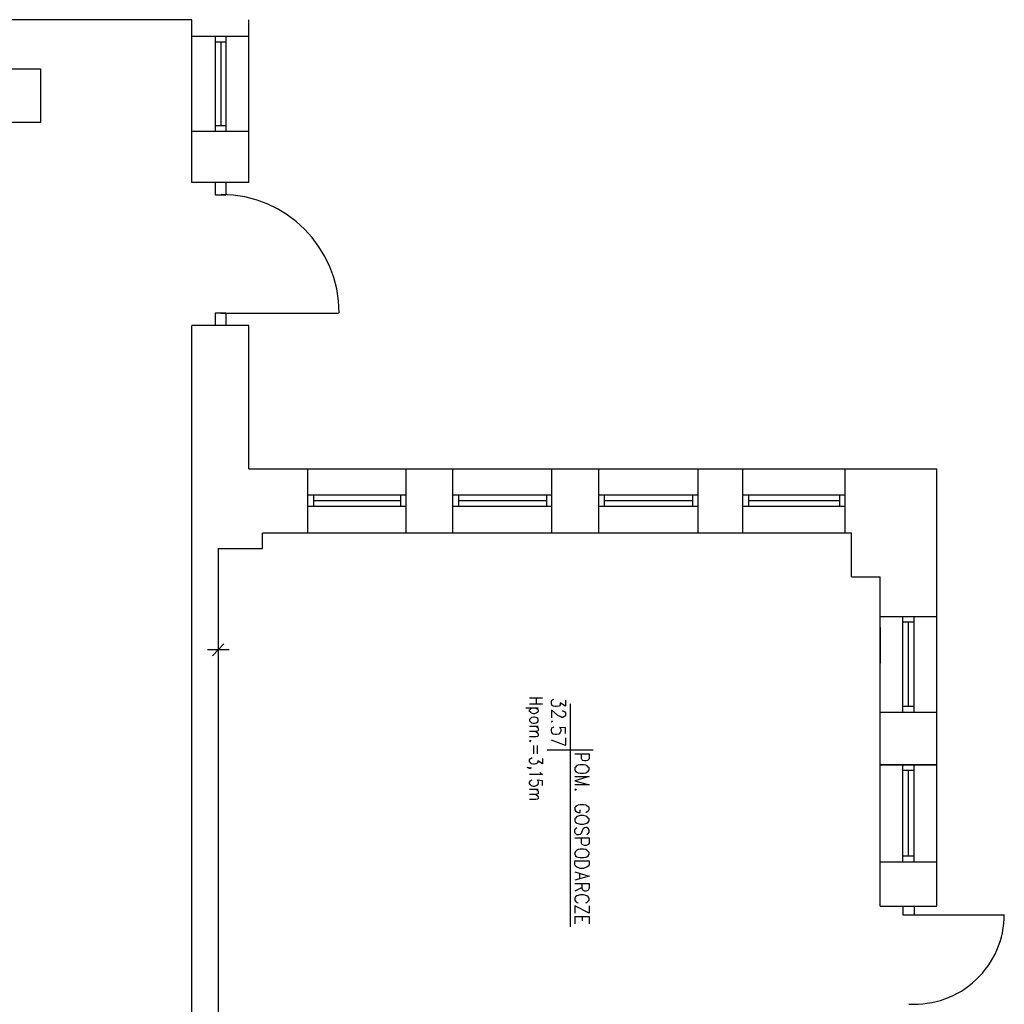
# Model space of a CAD drawing. Header units: millimetres. Extents: x -523 to 1404227, y -783705 to 1038705.
# Tile 19 of 256: x 16974 to 25811, y 20462 to 29297. Entities that reach past the tile are written whole.
import ezdxf

# ---------------------------------------------------------------- set-up
doc = ezdxf.new("R2010")
doc.units = ezdxf.units.MM
doc.linetypes.add('0.5_0.5', pattern=[1, 0.5, -0.5])
for name, color, linetype in [('PDF _0', 252, 'Continuous'), ('PDF _BA_met', 7, 'Continuous'), ('PDF _Cienka', 7, 'Continuous'), ('PDF _PG_WYMIARY', 7, 'Continuous'), ('PDF _PG_WYPOSAŻENIE', 7, 'Continuous'), ('PDF _PG_ŚCIANY_SŁUPY', 7, 'Continuous')]:
    doc.layers.add(name, color=color, linetype=linetype)

# ---------------------------------------------------------------- blocks, each defined once
blk = doc.blocks.new('A$Cc5eb5aaa')
at = {"layer": 'PDF _0', "color": 7, "lineweight": -3}
for points in [[(19042.8, 30689.4), (17366.3, 30689.4)], [(17366.3, 30689.4), (17366.3, 30249.1), (17683.8, 30249.1), (17683.8, 29766.5)], [(19042.8, 29228.8), (19042.8, 30689.4)], [(19555, 29228.8), (19555, 30689.4)], [(19042.8, 30541.2), (19555, 30541.2)], [(19250.2, 30541.2), (19250.2, 29686.1)], [(19250.2, 30490.4), (19347.6, 30490.4)], [(19301, 30490.4), (19301, 29736.9)], [(19347.6, 30541.2), (19347.6, 29686.1)], [(17683.8, 29766.5), (17366.3, 29766.5)], [(19347.6, 29736.9), (19250.2, 29736.9)], [(19555, 29686.1), (19042.8, 29686.1)], [(19555, 29228.8), (19042.8, 29228.8)], [(19250.2, 29228.8), (19250.2, 29118.8), (19347.6, 29118.8)], [(19347.6, 29228.8), (19347.6, 29118.8)], [(19347.6, 28056.1), (19250.2, 28056.1)], [(19250.2, 28056.1), (19250.2, 27946)], [(19301, 28056.1), (20359.4, 28056.1)], [(19347.6, 28056.1), (19347.6, 27946)], [(19042.8, 12065.8), (19042.8, 27946)], [(19555, 27946), (19042.8, 27946)], [(19555, 26659), (19555, 27946)], [(20084.2, 26083.3), (20084.2, 26659)], [(20964.8, 26083.3), (20964.8, 26659)], [(21384, 26083.3), (21384, 26659)], [(22273, 26083.3), (22273, 26659)], [(22696.4, 26083.3), (22696.4, 26659)], [(23585.4, 26083.3), (23585.4, 26659)], [(23987.6, 26083.3), (23987.6, 26659)], [(24906.3, 26083.3), (24906.3, 26659)], [(20964.8, 26421.9), (20084.2, 26421.9)], [(20135, 26421.9), (20135, 26320.3)], [(20914, 26371.1), (20135, 26371.1)], [(20914, 26421.9), (20914, 26320.3)], [(22273, 26421.9), (21384, 26421.9)], [(21434.8, 26421.9), (21434.8, 26320.3)], [(22226.4, 26371.1), (21434.8, 26371.1)], [(22226.4, 26421.9), (22226.4, 26320.3)], [(23585.4, 26421.9), (22696.4, 26421.9)], [(22742.9, 26421.9), (22742.9, 26320.3)], [(23534.6, 26371.1), (22742.9, 26371.1)], [(23534.6, 26421.9), (23534.6, 26320.3)], [(24906.3, 26421.9), (23987.6, 26421.9)], [(24038.4, 26421.9), (24038.4, 26320.3)], [(24855.5, 26371.1), (24038.4, 26371.1)], [(24855.5, 26421.9), (24855.5, 26320.3)], [(20964.8, 26320.3), (20084.2, 26320.3)], [(22273, 26320.3), (21384, 26320.3)], [(23585.4, 26320.3), (22696.4, 26320.3)], [(24906.3, 26320.3), (23987.6, 26320.3)], [(19279.8, 25943.5), (19677.8, 25943.5), (19677.8, 26083.3)], [(24961.4, 26083.3), (19677.8, 26083.3)], [(24961.4, 25689.5), (24961.4, 26083.3)], [(19279.8, 25943.5), (19279.8, 20389.1)], [(24961.4, 25689.5), (25219.6, 25689.5)], [(25219.6, 25333.9), (25727.6, 25333.9)], [(25422.8, 24474.5), (25422.8, 25333.9)], [(25524.4, 25283.1), (25422.8, 25283.1)], [(25473.6, 24525.3), (25473.6, 25283.1)], [(25524.4, 24474.5), (25524.4, 25333.9)], [(19182.5, 25037.6), (19377.2, 25037.6)], [(19229, 24982.5), (19330.7, 25088.4)], [(25524.4, 24525.3), (25422.8, 24525.3)], [(25219.6, 24474.5), (25727.6, 24474.5)], [(25727.6, 24004.6), (25219.6, 24004.6), (25727.6, 24004.6), (25219.6, 24004.6)], [(25422.8, 23132.4), (25422.8, 24004.6)], [(25524.4, 23953.8), (25422.8, 23953.8)], [(25473.6, 23183.2), (25473.6, 23953.8)], [(25524.4, 23132.4), (25524.4, 24004.6)], [(25524.4, 23183.2), (25422.8, 23183.2)], [(25219.6, 23132.4), (25727.6, 23132.4)], [(25219.6, 22734.5), (25727.6, 22734.5)], [(25422.8, 22734.5), (25422.8, 22658.3)], [(25524.4, 22734.5), (25524.4, 22658.3)], [(25422.8, 22658.3), (25524.4, 22658.3)], [(25473.6, 22658.3), (26328.8, 22658.3)]]:
    blk.add_lwpolyline(points, dxfattribs=at)
blk.add_arc((19304, 28059.7), 1060.5, 360, 90, dxfattribs=at)
at = {"layer": 'PDF _BA_met', "lineweight": -3}
for points in [[(22395.8, 24584.6), (22395.8, 24529.5), (22349.2, 24559.2), (22349.2, 24542.2), (22340.7, 24533.8), (22336.5, 24529.5), (22315.3, 24525.3), (22302.6, 24525.3), (22285.7, 24529.5), (22273, 24538), (22268.8, 24554.9), (22268.8, 24567.6), (22273, 24584.6), (22281.5, 24588.8), (22289.9, 24593)], [(22366.1, 24487.2), (22370.4, 24487.2), (22383.1, 24483), (22391.6, 24478.7), (22395.8, 24470.3), (22395.8, 24449.1), (22391.6, 24440.6), (22383.1, 24436.4), (22370.4, 24427.9), (22361.9, 24427.9), (22349.2, 24436.4), (22328, 24444.9), (22268.8, 24495.7), (22268.8, 24423.7)], [(22438.1, 24550.7), (22438.1, 22548.2)], [(22281.5, 24389.8), (22273, 24394), (22268.8, 24389.8), (22273, 24385.6)], [(22395.8, 24284), (22395.8, 24334.8), (22340.7, 24339), (22349.2, 24334.8), (22353.4, 24322.1), (22353.4, 24305.1), (22349.2, 24292.4), (22336.5, 24279.7), (22315.3, 24275.5), (22302.6, 24275.5), (22285.7, 24279.7), (22273, 24292.4), (22268.8, 24305.1), (22268.8, 24322.1), (22273, 24334.8), (22281.5, 24339), (22289.9, 24343.2)], [(22395.8, 24245.9), (22395.8, 24178.1), (22268.8, 24224.7)], [(22645.6, 24135.8), (22230.7, 24135.8)], [(22480.5, 24101.9), (22607.5, 24101.9), (22607.5, 24059.6), (22599, 24046.9), (22594.8, 24042.7), (22582.1, 24038.4), (22565.1, 24038.4), (22552.4, 24042.7), (22544, 24046.9), (22539.7, 24059.6), (22539.7, 24101.9)], [(22480.5, 23898.7), (22607.5, 23898.7), (22480.5, 23860.6), (22607.5, 23822.5), (22480.5, 23822.5)], [(22493.2, 23780.2), (22484.7, 23784.4), (22480.5, 23780.2), (22484.7, 23775.9)], [(22577.8, 23577), (22586.3, 23581.2), (22599, 23589.7), (22607.5, 23598.1), (22607.5, 23619.3), (22599, 23627.8), (22586.3, 23636.2), (22577.8, 23640.5), (22556.7, 23644.7), (22527, 23644.7), (22510.1, 23640.5), (22497.4, 23636.2), (22484.7, 23627.8), (22480.5, 23619.3), (22480.5, 23598.1), (22484.7, 23589.7), (22497.4, 23581.2), (22510.1, 23577), (22527, 23577), (22527, 23598.1)], [(22586.3, 23373.7), (22599, 23386.4), (22607.5, 23399.1), (22607.5, 23416.1), (22599, 23433), (22586.3, 23441.5), (22577.8, 23441.5), (22565.1, 23437.3), (22556.7, 23433), (22552.4, 23424.6), (22539.7, 23394.9), (22535.5, 23386.4), (22527, 23378), (22514.3, 23373.7), (22497.4, 23373.7), (22484.7, 23386.4), (22480.5, 23399.1), (22480.5, 23416.1), (22484.7, 23433), (22497.4, 23441.5)], [(22480.5, 23348.3), (22607.5, 23348.3), (22607.5, 23301.8), (22599, 23289.1), (22594.8, 23284.8), (22582.1, 23280.6), (22565.1, 23280.6), (22552.4, 23284.8), (22544, 23289.1), (22539.7, 23301.8), (22539.7, 23348.3)], [(22480.5, 23043.5), (22607.5, 23005.4), (22480.5, 22967.3)], [(22522.8, 23026.6), (22522.8, 22980)], [(22480.5, 22937.7), (22607.5, 22937.7), (22607.5, 22895.4), (22599, 22878.4), (22594.8, 22874.2), (22582.1, 22869.9), (22569.4, 22869.9), (22556.7, 22874.2), (22552.4, 22878.4), (22544, 22895.4), (22544, 22937.7)], [(22544, 22903.8), (22480.5, 22869.9)], [(22577.8, 22764.1), (22586.3, 22768.3), (22599, 22781), (22607.5, 22789.5), (22607.5, 22806.4), (22599, 22819.1), (22586.3, 22827.6), (22577.8, 22831.8), (22556.7, 22836.1), (22527, 22836.1), (22510.1, 22831.8), (22497.4, 22827.6), (22484.7, 22819.1), (22480.5, 22806.4), (22480.5, 22789.5), (22484.7, 22781), (22497.4, 22768.3), (22510.1, 22764.1)], [(22607.5, 22738.7), (22607.5, 22671), (22480.5, 22738.7), (22480.5, 22671)], [(22480.5, 22641.3), (22607.5, 22641.3), (22607.5, 22577.8)], [(22480.5, 22641.3), (22480.5, 22577.8)], [(22544, 22641.3), (22544, 22603.2)]]:
    blk.add_lwpolyline(points, dxfattribs=at)
for points in [[(22607.5, 23974.9), (22599, 23983.4), (22586.3, 23996.1), (22577.8, 24000.3), (22556.7, 24004.6), (22527, 24004.6), (22510.1, 24000.3), (22497.4, 23996.1), (22484.7, 23983.4), (22480.5, 23974.9), (22480.5, 23958), (22484.7, 23945.3), (22497.4, 23936.8), (22510.1, 23932.6), (22527, 23928.4), (22556.7, 23928.4), (22577.8, 23932.6), (22586.3, 23936.8), (22599, 23945.3), (22607.5, 23958)], [(22607.5, 23517.7), (22599, 23526.2), (22586.3, 23538.9), (22577.8, 23543.1), (22556.7, 23547.3), (22527, 23547.3), (22510.1, 23543.1), (22497.4, 23538.9), (22484.7, 23526.2), (22480.5, 23517.7), (22480.5, 23500.8), (22484.7, 23488.1), (22497.4, 23479.6), (22510.1, 23475.4), (22527, 23471.1), (22556.7, 23471.1), (22577.8, 23475.4), (22586.3, 23479.6), (22599, 23488.1), (22607.5, 23500.8)], [(22607.5, 23217.1), (22599, 23225.6), (22586.3, 23238.3), (22577.8, 23242.5), (22556.7, 23246.7), (22527, 23246.7), (22510.1, 23242.5), (22497.4, 23238.3), (22484.7, 23225.6), (22480.5, 23217.1), (22480.5, 23200.2), (22484.7, 23187.5), (22497.4, 23179), (22510.1, 23174.8), (22527, 23170.5), (22556.7, 23170.5), (22577.8, 23174.8), (22586.3, 23179), (22599, 23187.5), (22607.5, 23200.2)], [(22480.5, 23140.9), (22607.5, 23140.9), (22607.5, 23107), (22599, 23094.3), (22586.3, 23085.9), (22577.8, 23081.6), (22556.7, 23073.2), (22527, 23073.2), (22510.1, 23081.6), (22497.4, 23085.9), (22484.7, 23094.3), (22480.5, 23107)]]:
    blk.add_lwpolyline(points, close=True, dxfattribs=at)
at = {"layer": 'PDF _Cienka', "lineweight": -3}
blk.add_arc((25527.6, 22661.6), 806.5, 266.44044, 360, dxfattribs=at)
at = {"layer": 'PDF _PG_WYMIARY', "lineweight": -3}
for points in [[(23873.3, 26083.3), (23555.8, 26083.3)], [(19279.8, 25236.5), (19279.8, 24914.8)], [(25219.6, 25236.5), (25219.6, 24914.8)]]:
    blk.add_lwpolyline(points, dxfattribs=at)
at = {"layer": 'PDF _PG_WYPOSAŻENIE', "lineweight": -3}
for points in [[(22074, 24605.7), (22188.3, 24605.7)], [(22133.3, 24605.7), (22133.3, 24546.5)], [(22150.2, 24512.6), (22040.2, 24512.6)], [(22188.3, 24546.5), (22074, 24546.5)], [(22133.3, 24512.6), (22146, 24504.1), (22150.2, 24495.7), (22150.2, 24483), (22146, 24474.5), (22133.3, 24466), (22116.4, 24461.8), (22107.9, 24461.8), (22091, 24466), (22082.5, 24474.5), (22074, 24483), (22074, 24495.7), (22082.5, 24504.1), (22091, 24512.6)], [(22074, 24351.7), (22150.2, 24351.7)], [(22129.1, 24351.7), (22146, 24339), (22150.2, 24326.3), (22150.2, 24313.6), (22146, 24305.1), (22129.1, 24300.9), (22074, 24300.9)], [(22129.1, 24300.9), (22146, 24288.2), (22150.2, 24279.7), (22150.2, 24267), (22146, 24258.6), (22129.1, 24254.3), (22074, 24254.3)], [(22086.7, 24216.2), (22082.5, 24220.5), (22074, 24216.2), (22082.5, 24212)], [(22107.9, 24178.1), (22107.9, 24101.9)], [(22141.8, 24178.1), (22141.8, 24101.9)], [(22188.3, 24059.6), (22188.3, 24013), (22146, 24038.4), (22146, 24025.7), (22141.8, 24017.3), (22133.3, 24013), (22116.4, 24008.8), (22107.9, 24008.8), (22091, 24013), (22082.5, 24021.5), (22074, 24034.2), (22074, 24046.9), (22082.5, 24059.6), (22086.7, 24063.8), (22095.2, 24068.1)], [(22082.5, 23970.7), (22074, 23974.9), (22082.5, 23979.2), (22086.7, 23974.9), (22082.5, 23970.7), (22069.8, 23970.7), (22061.3, 23974.9), (22052.9, 23979.2)], [(22167.2, 23936.8), (22171.4, 23928.4), (22188.3, 23915.7), (22074, 23915.7)], [(22188.3, 23818.3), (22188.3, 23860.6), (22141.8, 23864.8), (22146, 23860.6), (22150.2, 23847.9), (22150.2, 23835.2), (22146, 23822.5), (22133.3, 23814), (22116.4, 23809.8), (22107.9, 23809.8), (22091, 23814), (22082.5, 23822.5), (22074, 23835.2), (22074, 23847.9), (22082.5, 23860.6), (22086.7, 23864.8), (22095.2, 23869.1)], [(22074, 23784.4), (22150.2, 23784.4)], [(22129.1, 23784.4), (22146, 23771.7), (22150.2, 23763.2), (22150.2, 23750.5), (22146, 23742.1), (22129.1, 23737.8), (22074, 23737.8)], [(22129.1, 23737.8), (22146, 23725.1), (22150.2, 23716.7), (22150.2, 23704), (22146, 23695.5), (22129.1, 23691.3), (22074, 23691.3)]]:
    blk.add_lwpolyline(points, dxfattribs=at)
blk.add_lwpolyline([(22150.2, 24411), (22146, 24419.4), (22133.3, 24427.9), (22116.4, 24432.2), (22107.9, 24432.2), (22091, 24427.9), (22082.5, 24419.4), (22074, 24411), (22074, 24398.3), (22082.5, 24389.8), (22091, 24381.3), (22107.9, 24377.1), (22116.4, 24377.1), (22133.3, 24381.3), (22146, 24389.8), (22150.2, 24398.3)], close=True, dxfattribs=at)
at = {"layer": 'PDF _PG_ŚCIANY_SŁUPY', "lineweight": -3}
for points in [[(19555, 26659), (25727.6, 26659)], [(25727.6, 22734.5), (25727.6, 26659)], [(25219.6, 22734.5), (25219.6, 25689.5)]]:
    blk.add_lwpolyline(points, dxfattribs=at)

msp = doc.modelspace()

# ---------------------------------------------------------------- block references
at = {"color": 1, "linetype": '0.5_0.5', "ltscale": 10}
msp.add_blockref('A$Cc5eb5aaa', (-522.84, -1392.86), dxfattribs=at)

doc.saveas('drawing.dxf')
